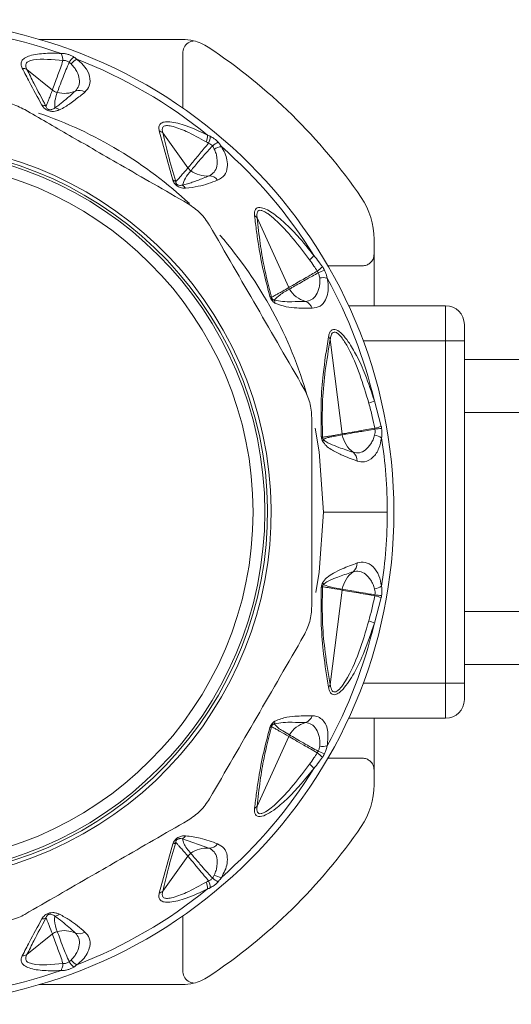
# Model space of a CAD drawing. Header units: millimetres. Extents: x -447 to 1924, y -61 to 422.
# Tile 42 of 65: x 319 to 340, y 379 to 421. Entities that reach past the tile are written whole.
import ezdxf

# ---------------------------------------------------------------- set-up
doc = ezdxf.new("R2010")
doc.units = ezdxf.units.MM

# ---------------------------------------------------------------- blocks, each defined once
blk = doc.blocks.new('Drawing View1')
at = {"color": 7, "linetype": 'Continuous', "lineweight": 18}
for p, q in [((530.208, 11.422), (524.111, 11.422)), ((530.221, 10.587), (530.221, 10.588)), ((530.221, 8.499), (530.221, 10.587)), ((524.67, 9.263), (523.587, 10.142)), ((529.801, 5.425), (529.221, 7.521)), ((530.445, 5.946), (529.374, 7.434)), ((534.737, 0.835), (533.394, 3.81)), ((538.378, 2.899), (538.378, 2.269)), ((538.378, 2.256), (538.378, 0.065)), ((537.543, 1.765), (536.408, 1.765)), ((537.288, 0.065), (541.421, 0.065)), ((541.421, 0.065), (541.421, -1.435)), ((542.221, -0.735), (542.221, -1.435)), ((537.014, -5.406), (536.508, -1.372)), ((537.911, -1.435), (541.421, -1.435)), ((542.221, -1.435), (541.421, -1.435)), ((541.421, -1.435), (541.421, -16.035)), ((542.221, -1.435), (542.221, -16.035)), ((694.221, -2.235), (542.221, -2.235)), ((538.387, -3.997), (538.68, -5.084)), ((542.221, -4.485), (694.221, -4.485)), ((536.221, -8.735), (538.936, -8.735)), ((536.508, -16.098), (537.014, -12.064)), ((538.68, -12.386), (538.387, -13.473)), ((542.221, -12.985), (694.221, -12.985)), ((542.221, -15.235), (694.221, -15.235)), ((537.911, -16.035), (541.421, -16.035)), ((541.421, -16.035), (541.421, -17.535)), ((542.221, -16.035), (541.421, -16.035)), ((542.221, -16.035), (542.221, -16.735)), ((537.288, -17.535), (541.421, -17.535)), ((538.378, -17.535), (538.378, -19.726)), ((534.737, -18.305), (533.394, -21.28)), ((537.543, -19.235), (536.408, -19.235)), ((538.378, -20.369), (538.378, -19.739)), ((531.341, -23.071), (530.208, -22.679)), ((529.801, -22.895), (529.221, -24.991)), ((530.445, -23.416), (529.374, -24.904)), ((530.221, -25.969), (530.221, -28.057)), ((524.67, -26.733), (523.587, -27.612)), ((530.221, -28.057), (530.221, -28.058)), ((530.208, -28.892), (524.111, -28.892))]:
    blk.add_line(p, q, dxfattribs=at)
at = {"color": 7, "linetype": 'Continuous', "lineweight": 18, "flags": 128}
for points in [[(536.221, -8.735), (536.038, -6.173), (535.861, -5.153)], [(535.889, -12.175), (536.038, -11.297), (536.221, -8.735)]]:
    blk.add_lwpolyline(points, dxfattribs=at)
at = {"color": 7, "linetype": 'Continuous', "lineweight": 18}
for radius in [15.5, 15]:
    blk.add_circle((518.221, -8.735), radius, dxfattribs=at)
for centre, radius, start, end in [((518.221, -8.735), 21, 270, 180), ((518.221, -8.735), 20.715, 70.7909, 88.7924), ((530.208, 9.419), 2.003, 76.3399, 89.9905), ((530.209, 9.426), 1.996, 66.6784, 76.3363), ((530.207, 9.42), 2.002, 56.5672, 66.684), ((518.221, -8.735), 23.757, 34.3869, 56.5672), ((526.171, 9.961), 0.925, 129.5889, 148.2249), ((526.055, 9.896), 0.761, 116.5758, 140.5903), ((518.221, -8.735), 20.715, 50.9198, 68.7924), ((485.67, 10.588), 44.551, 0, 0.3881), ((523.376, 9.751), 0.444, 61.635, 88.6537), ((525.809, 8.802), 0.452, 57.0824, 111.0736), ((525.172, 10.284), 1.162, 255.3904, 294.1143), ((524.207, 8.208), 0.417, 63.1273, 87.8975), ((524.719, 8.079), 0.427, 53.4449, 82.7909), ((518.221, -8.735), 18, 46.9592, 71.0059), ((529.093, 7.118), 0.423, 48.3487, 72.4435), ((530.476, 7.37), 0.805, 337.352, 358.2718), ((530.6, 7.335), 0.796, 335.0575, 357.1112), ((518.221, -8.735), 15.768, 285, 105), ((518.221, -8.735), 15.612, 285, 105), ((532.224, 6.037), 1.116, 116.1355, 131.2401), ((531.955, 6.093), 0.761, 96.5757, 120.5903), ((518.221, -8.735), 20.715, 31.8676, 48.7924), ((531.258, 6.765), 1.168, 233.8038, 274.0521), ((531.349, 5.149), 0.452, 37.0824, 91.0736), ((529.693, 5.069), 0.372, 51.6841, 73.0823), ((529.992, 4.856), 0.413, 31.8044, 58.5199), ((535.221, 2.899), 3.157, 360, 34.3869), ((533.108, 3.56), 0.379, 41.0953, 61.7317), ((518.221, -8.735), 18, 15.8753, 40.9986), ((534.711, 3.129), 1.441, 309.5516, 319.9201), ((535.049, 2.809), 1.559, 305.5589, 316.1412), ((537.098, -0.733), 2.461, 109.8898, 116.5421), ((536.198, 0.502), 0.761, 76.5756, 100.5902), ((518.221, -8.735), 20.715, 13.2231, 28.7924), ((533.884, 0.22), 0.238, 59.937, 76.7519), ((535.778, 1.379), 1.177, 211.0277, 253.9434), ((533.81, 0.158), 0.344, 3.5806, 24.3894), ((535.306, -0.179), 0.452, 17.0824, 71.0736), ((541.421, -0.735), 0.8, 0, 90), ((536.172, -1.529), 0.371, 24.9775, 45.1315), ((537.475, -2.025), 2.173, 288.1662, 294.8225), ((537.537, -5.341), 0.527, 187.1471, 190.9644), ((538.181, -5.234), 1.179, 190.1165, 233.9079), ((538.273, -6.204), 0.761, 56.5758, 80.5903), ((537.745, -2.237), 2.997, 282.7357, 288.1829), ((539.108, -9.976), 4.825, 94.8986, 98.2754), ((536.066, -5.761), 0.241, 62.5119, 75.0672), ((535.943, -5.601), 0.274, 332.8552, 351.1806), ((518.221, -8.735), 20.715, 0, 8.7924), ((537.202, -6.538), 0.452, 357.0824, 51.0736), ((518.221, -8.735), 20.715, 351.2076, 0), ((537.202, -10.932), 0.452, 308.9264, 2.9176), ((538.181, -12.237), 1.179, 126.0921, 169.8835), ((535.943, -11.87), 0.274, 8.8197, 27.1446), ((536.066, -11.709), 0.241, 284.9328, 297.4882), ((537.537, -12.13), 0.527, 169.0389, 172.8561), ((538.273, -11.266), 0.761, 279.4098, 303.4244), ((537.745, -15.234), 2.997, 71.8172, 77.2643), ((539.108, -7.494), 4.825, 261.7246, 265.1014), ((537.475, -15.446), 2.173, 65.1775, 71.8338), ((518.221, -8.735), 20.715, 331.2076, 346.7769), ((536.172, -15.941), 0.371, 314.8685, 335.0225), ((541.421, -16.735), 0.8, 270, 0), ((535.306, -17.292), 0.452, 288.9264, 342.9176), ((533.884, -17.69), 0.238, 283.2482, 300.0631), ((533.81, -17.628), 0.344, 335.6121, 356.4181), ((535.778, -18.85), 1.177, 106.0566, 148.9724), ((535.217, -18.522), 0.527, 148.0752, 155.7129), ((536.198, -17.972), 0.761, 259.4097, 283.4244), ((535.049, -20.279), 1.559, 43.8593, 54.4406), ((537.098, -16.738), 2.461, 243.4578, 250.1102), ((518.221, -8.735), 20.715, 311.2076, 328.1324), ((534.711, -20.599), 1.441, 40.0799, 50.4484), ((535.221, -20.369), 3.157, 325.6131, 0), ((533.108, -21.03), 0.379, 298.2682, 318.9047), ((518.221, -8.735), 23.757, 303.4328, 325.6131), ((529.992, -22.327), 0.413, 301.4786, 328.1961), ((529.693, -22.539), 0.372, 286.9177, 308.3159), ((531.258, -24.235), 1.168, 85.9479, 126.1962), ((531.349, -22.619), 0.452, 268.9264, 322.9176), ((532.224, -23.507), 1.116, 228.7599, 243.8644), ((531.955, -23.564), 0.761, 239.4098, 263.4244), ((530.476, -24.84), 0.805, 1.7282, 22.648), ((530.6, -24.805), 0.796, 2.889, 24.9426), ((518.221, -8.735), 20.715, 291.2076, 309.0802), ((529.093, -24.588), 0.423, 287.5565, 311.6513), ((524.719, -25.549), 0.427, 277.2081, 306.5557), ((524.207, -25.678), 0.417, 272.1025, 296.8728), ((525.172, -27.754), 1.162, 65.8857, 104.6096), ((525.809, -26.272), 0.452, 248.9264, 302.9176), ((523.376, -27.222), 0.444, 271.3463, 298.365), ((526.171, -27.431), 0.925, 211.775, 230.411), ((526.055, -27.367), 0.761, 219.4098, 243.4244), ((485.67, -28.058), 44.551, 359.6119, 0), ((518.221, -8.735), 20.715, 271.2076, 289.209), ((530.208, -26.889), 2.003, 270.0095, 283.6601), ((530.209, -26.896), 1.996, 283.6637, 293.3216), ((530.207, -26.89), 2.002, 293.316, 303.4328)]:
    blk.add_arc(centre, radius, start, end, dxfattribs=at)
for points, knots in [([(530.22, 10.889), (530.242, 10.977), (530.285, 11.152), (530.468, 11.303), (530.605, 11.349), (530.663, 11.36), (530.677, 11.363), (530.68, 11.364), (530.681, 11.365), (530.681, 11.365), (530.681, 11.365), (530.681, 11.365), (530.681, 11.365), (530.681, 11.365)], [0, 0, 0, 0, 0.374407, 0.748448, 0.936997, 0.984248, 0.996054, 0.997707, 0.999002, 0.999255, 0.999502, 0.999746, 1, 1, 1, 1]), ([(523.386, 10.195), (523.364, 10.249), (523.321, 10.357), (523.353, 10.508), (523.482, 10.638), (523.805, 10.775), (524.347, 10.843), (524.816, 10.832), (525.037, 10.827)], [0, 0, 0, 0, 0.103652, 0.20385, 0.314185, 0.440661, 0.737374, 1, 1, 1, 1]), ([(523.587, 10.142), (523.563, 10.19), (523.517, 10.283), (523.539, 10.408), (523.656, 10.501), (524.13, 10.62), (524.671, 10.564), (525.12, 10.518)], [0, 0, 0, 0, 0.097572, 0.186101, 0.286324, 0.407959, 1, 1, 1, 1]), ([(524.67, 9.263), (524.701, 9.348), (524.758, 9.503), (524.915, 9.935), (525.046, 10.306), (525.12, 10.518)], [0, 0, 0, 0, 0.342164, 0.623264, 1, 1, 1, 1]), ([(525.037, 10.827), (525.06, 10.779), (525.102, 10.693), (525.115, 10.572), (525.12, 10.518)], [0, 0, 0, 0, 0.559299, 1, 1, 1, 1]), ([(525.037, 10.827), (525.085, 10.826), (525.18, 10.825), (525.328, 10.79), (525.466, 10.739), (525.542, 10.696), (525.582, 10.674)], [0, 0, 0, 0, 0.273675, 0.544486, 0.766897, 1, 1, 1, 1]), ([(525.12, 10.518), (525.142, 10.521), (525.186, 10.526), (525.258, 10.513), (525.326, 10.488), (525.365, 10.462), (525.385, 10.448)], [0, 0, 0, 0, 0.255573, 0.503234, 0.749597, 1, 1, 1, 1]), ([(525.582, 10.674), (525.608, 10.657), (525.655, 10.626), (525.697, 10.592), (525.715, 10.577)], [0, 0, 0, 0, 0.55931, 1, 1, 1, 1]), ([(525.715, 10.577), (525.834, 10.472), (526.101, 10.238), (526.285, 9.83), (526.289, 9.447), (526.128, 9.264), (526.055, 9.181)], [0, 0, 0, 0, 0.209172, 0.469256, 0.760695, 1, 1, 1, 1]), ([(524.222, 8.625), (524.041, 8.954), (523.749, 9.485), (523.486, 9.999), (523.386, 10.195)], [0, 0, 0, 0, 0.620107, 1, 1, 1, 1]), ([(524.395, 8.58), (524.22, 8.907), (523.937, 9.435), (523.683, 9.947), (523.587, 10.142)], [0, 0, 0, 0, 0.619883, 1, 1, 1, 1]), ([(524.879, 9.159), (524.907, 9.241), (524.963, 9.398), (525.126, 9.842), (525.291, 10.23), (525.385, 10.448)], [0, 0, 0, 0, 0.321949, 0.6179, 1, 1, 1, 1]), ([(525.385, 10.448), (525.401, 10.436), (525.43, 10.414), (525.456, 10.39), (525.467, 10.38)], [0, 0, 0, 0, 0.555851, 1, 1, 1, 1]), ([(525.467, 10.38), (525.515, 10.327), (525.613, 10.22), (525.747, 9.996), (525.838, 9.724), (525.822, 9.432), (525.705, 9.293), (525.647, 9.223)], [0, 0, 0, 0, 0.117159, 0.239896, 0.491308, 0.745636, 1, 1, 1, 1]), ([(524.395, 8.58), (524.417, 8.627), (524.461, 8.721), (524.523, 8.878), (524.593, 9.058), (524.643, 9.191), (524.67, 9.263)], [0, 0, 0, 0, 0.21465, 0.427263, 0.688154, 1, 1, 1, 1]), ([(524.879, 9.159), (524.837, 9.173), (524.761, 9.196), (524.698, 9.242), (524.67, 9.263)], [0, 0, 0, 0, 0.559728, 1, 1, 1, 1]), ([(524.772, 8.503), (524.769, 8.601), (524.762, 8.815), (524.838, 9.038), (524.879, 9.159)], [0, 0, 0, 0, 0.455709, 1, 1, 1, 1]), ([(525.647, 9.223), (525.526, 9.115), (525.346, 8.954), (525.112, 8.757), (524.944, 8.622), (524.83, 8.543), (524.772, 8.503)], [0, 0, 0, 0, 0.425602, 0.634107, 0.812726, 1, 1, 1, 1]), ([(526.055, 9.181), (525.917, 9.067), (525.712, 8.896), (525.426, 8.688), (525.212, 8.543), (525.055, 8.463), (524.973, 8.422)], [0, 0, 0, 0, 0.420929, 0.628617, 0.808166, 1, 1, 1, 1]), ([(523.49, 8.43), (523.8, 8.251), (524.429, 7.888), (525.395, 7.331), (526.446, 6.724), (527.641, 6.033), (529.009, 5.244), (529.96, 4.695), (530.452, 4.411)], [0, 0, 0, 0, 0.135419, 0.274991, 0.415244, 0.585607, 0.785782, 1, 1, 1, 1]), ([(524.973, 8.422), (524.931, 8.405), (524.855, 8.374), (524.724, 8.35), (524.594, 8.353), (524.465, 8.389), (524.359, 8.453), (524.278, 8.534), (524.242, 8.593), (524.222, 8.625)], [0, 0, 0, 0, 0.1952, 0.351587, 0.494569, 0.605688, 0.718068, 0.846595, 1, 1, 1, 1]), ([(524.772, 8.503), (524.732, 8.475), (524.682, 8.44), (524.588, 8.421), (524.54, 8.422), (524.504, 8.433), (524.483, 8.442), (524.465, 8.454), (524.438, 8.48), (524.412, 8.523), (524.401, 8.559), (524.395, 8.58)], [0, 0, 0, 0, 0.388853, 0.491139, 0.578102, 0.60706, 0.635628, 0.665912, 0.700316, 0.824763, 1, 1, 1, 1]), ([(529.221, 7.521), (529.211, 7.583), (529.192, 7.703), (529.263, 7.84), (529.429, 7.915), (529.794, 7.917), (530.439, 7.74), (530.978, 7.487), (531.28, 7.345)], [0, 0, 0, 0, 0.0941997, 0.1824988, 0.2787751, 0.3896574, 0.6579794, 1, 1, 1, 1]), ([(529.374, 7.434), (529.361, 7.491), (529.341, 7.573), (529.362, 7.657), (529.396, 7.703), (529.452, 7.735), (529.562, 7.755), (529.863, 7.712), (530.446, 7.481), (530.937, 7.213), (531.218, 7.06)], [0, 0, 0, 0, 0.088148, 0.127362, 0.165638, 0.20809, 0.253003, 0.357761, 0.633199, 1, 1, 1, 1]), ([(529.924, 5.361), (529.812, 5.744), (529.603, 6.457), (529.447, 7.126), (529.374, 7.434)], [0, 0, 0, 0, 0.53826, 1, 1, 1, 1]), ([(531.28, 7.345), (531.301, 7.336), (531.34, 7.32), (531.378, 7.302), (531.395, 7.295)], [0, 0, 0, 0, 0.5583762, 1, 1, 1, 1]), ([(531.395, 7.295), (531.453, 7.263), (531.543, 7.214), (531.657, 7.119), (531.707, 7.065), (531.732, 7.038)], [0, 0, 0, 0, 0.482193, 0.740263, 1, 1, 1, 1]), ([(530.445, 5.946), (530.493, 6.003), (530.579, 6.105), (530.773, 6.337), (531.007, 6.617), (531.2, 6.852), (531.321, 6.999)], [0, 0, 0, 0, 0.28629, 0.510661, 0.69222, 1, 1, 1, 1]), ([(530.569, 5.823), (530.617, 5.882), (530.703, 5.986), (530.904, 6.222), (531.145, 6.505), (531.356, 6.733), (531.488, 6.876)], [0, 0, 0, 0, 0.287161, 0.511571, 0.692984, 1, 1, 1, 1]), ([(531.218, 7.06), (531.237, 7.049), (531.272, 7.029), (531.306, 7.008), (531.321, 6.999)], [0, 0, 0, 0, 0.557314, 1, 1, 1, 1]), ([(531.321, 6.999), (531.356, 6.984), (531.42, 6.955), (531.467, 6.901), (531.488, 6.876)], [0, 0, 0, 0, 0.5416872, 1, 1, 1, 1]), ([(531.568, 6.749), (531.595, 6.683), (531.65, 6.549), (531.7, 6.293), (531.692, 6.006), (531.577, 5.737), (531.42, 5.646), (531.341, 5.601)], [0, 0, 0, 0, 0.117118, 0.239833, 0.491188, 0.745502, 1, 1, 1, 1]), ([(531.488, 6.876), (531.506, 6.852), (531.536, 6.81), (531.558, 6.767), (531.568, 6.749)], [0, 0, 0, 0, 0.574767, 1, 1, 1, 1]), ([(531.868, 6.849), (531.921, 6.759), (532.037, 6.564), (532.122, 6.26), (532.136, 5.927), (532.026, 5.601), (531.818, 5.483), (531.71, 5.421)], [0, 0, 0, 0, 0.136663, 0.294577, 0.479617, 0.72985, 1, 1, 1, 1]), ([(531.732, 7.038), (531.762, 7.002), (531.814, 6.94), (531.852, 6.876), (531.868, 6.849)], [0, 0, 0, 0, 0.579744, 1, 1, 1, 1]), ([(529.924, 5.361), (529.962, 5.4), (530.04, 5.479), (530.159, 5.615), (530.295, 5.77), (530.392, 5.884), (530.445, 5.946)], [0, 0, 0, 0, 0.213459, 0.429379, 0.690191, 1, 1, 1, 1]), ([(530.569, 5.823), (530.543, 5.843), (530.496, 5.879), (530.461, 5.926), (530.445, 5.946)], [0, 0, 0, 0, 0.559847, 1, 1, 1, 1]), ([(530.208, 5.209), (530.244, 5.31), (530.324, 5.529), (530.483, 5.72), (530.569, 5.823)], [0, 0, 0, 0, 0.460533, 1, 1, 1, 1]), ([(531.341, 5.601), (531.18, 5.536), (530.943, 5.441), (530.638, 5.331), (530.424, 5.259), (530.281, 5.226), (530.208, 5.209)], [0, 0, 0, 0, 0.4296326, 0.6364131, 0.8132291, 1, 1, 1, 1]), ([(530.343, 5.074), (530.305, 5.075), (530.237, 5.077), (530.133, 5.099), (530.044, 5.134), (529.962, 5.185), (529.889, 5.254), (529.832, 5.34), (529.812, 5.396), (529.801, 5.425)], [0, 0, 0, 0, 0.202674, 0.363901, 0.493169, 0.594446, 0.716905, 0.852714, 1, 1, 1, 1]), ([(530.208, 5.209), (530.182, 5.204), (530.138, 5.195), (530.072, 5.197), (530.02, 5.211), (529.984, 5.232), (529.966, 5.249), (529.951, 5.267), (529.938, 5.29), (529.927, 5.324), (529.925, 5.346), (529.924, 5.361)], [0, 0, 0, 0, 0.274116, 0.463193, 0.592982, 0.653123, 0.685145, 0.720858, 0.783468, 0.856593, 1, 1, 1, 1]), ([(531.71, 5.421), (531.446, 5.321), (531.028, 5.161), (530.528, 5.098), (530.343, 5.074)], [0, 0, 0, 0, 0.629625, 1, 1, 1, 1]), ([(533.287, 3.894), (533.284, 3.948), (533.278, 4.051), (533.312, 4.171), (533.389, 4.246), (533.608, 4.276), (534.049, 4.042), (534.586, 3.595), (535.192, 2.983), (535.585, 2.489), (535.814, 2.202)], [0, 0, 0, 0, 0.054232, 0.103303, 0.150337, 0.200897, 0.369635, 0.542742, 0.734318, 1, 1, 1, 1]), ([(533.939, 0.451), (533.844, 0.806), (533.645, 1.554), (533.479, 2.466), (533.36, 3.254), (533.312, 3.677), (533.287, 3.894)], [0, 0, 0, 0, 0.283427, 0.598157, 0.79281, 1, 1, 1, 1]), ([(533.394, 3.81), (533.387, 3.861), (533.376, 3.955), (533.396, 4.068), (533.456, 4.134), (533.559, 4.138), (533.694, 4.088), (533.902, 3.961), (534.613, 3.367), (535.166, 2.633), (535.629, 2.018)], [0, 0, 0, 0, 0.051613, 0.09536, 0.137319, 0.180165, 0.228028, 0.285272, 0.402314, 1, 1, 1, 1]), ([(534.003, 0.425), (533.89, 0.873), (533.688, 1.674), (533.506, 2.79), (533.433, 3.449), (533.394, 3.81)], [0, 0, 0, 0, 0.364986, 0.653176, 1, 1, 1, 1]), ([(531.367, 3.496), (532.036, 2.336), (533.376, 0.016), (534.716, -2.305), (535.386, -3.466)], [0, 0, 0, 0, 0.499632, 1, 1, 1, 1]), ([(535.814, 2.202), (535.882, 2.116), (536.005, 1.961), (536.121, 1.8), (536.172, 1.729)], [0, 0, 0, 0, 0.555292, 1, 1, 1, 1]), ([(538.378, 2.269), (538.369, 2.196), (538.352, 2.05), (538.219, 1.886), (538.056, 1.786), (537.941, 1.771), (537.884, 1.764)], [0, 0, 0, 0, 0.2793328, 0.5588645, 0.7793628, 1, 1, 1, 1]), ([(535.629, 2.018), (535.69, 1.931), (535.801, 1.774), (535.908, 1.613), (535.955, 1.541)], [0, 0, 0, 0, 0.554562, 1, 1, 1, 1]), ([(536.172, 1.729), (536.19, 1.702), (536.223, 1.655), (536.249, 1.604), (536.261, 1.581)], [0, 0, 0, 0, 0.560194, 1, 1, 1, 1]), ([(537.884, 1.764), (537.821, 1.764), (537.708, 1.765), (537.594, 1.765), (537.543, 1.765)], [0, 0, 0, 0, 0.5485612, 1, 1, 1, 1]), ([(534.737, 0.835), (534.805, 0.874), (534.927, 0.944), (535.203, 1.104), (535.527, 1.291), (535.791, 1.445), (535.955, 1.541)], [0, 0, 0, 0, 0.294538, 0.521008, 0.701872, 1, 1, 1, 1]), ([(534.77, 0.773), (534.839, 0.813), (534.96, 0.884), (535.238, 1.043), (535.563, 1.229), (535.831, 1.377), (535.999, 1.469)], [0, 0, 0, 0, 0.294643, 0.521096, 0.701932, 1, 1, 1, 1]), ([(535.955, 1.541), (535.964, 1.528), (535.981, 1.505), (535.993, 1.48), (535.999, 1.469)], [0, 0, 0, 0, 0.560007, 1, 1, 1, 1]), ([(535.999, 1.469), (536.015, 1.427), (536.045, 1.354), (536.054, 1.281), (536.059, 1.25)], [0, 0, 0, 0, 0.5711685, 1, 1, 1, 1]), ([(536.261, 1.581), (536.291, 1.515), (536.343, 1.4), (536.366, 1.289), (536.375, 1.242)], [0, 0, 0, 0, 0.578726, 1, 1, 1, 1]), ([(536.059, 1.25), (536.062, 1.179), (536.068, 1.034), (536.027, 0.776), (535.922, 0.509), (535.722, 0.296), (535.542, 0.264), (535.453, 0.249)], [0, 0, 0, 0, 0.117122, 0.23984, 0.491204, 0.745529, 1, 1, 1, 1]), ([(536.375, 1.242), (536.394, 1.138), (536.436, 0.913), (536.411, 0.595), (536.307, 0.274), (536.09, 0.012), (535.856, -0.026), (535.738, -0.046)], [0, 0, 0, 0, 0.137707, 0.297654, 0.485766, 0.740451, 1, 1, 1, 1]), ([(534.153, 0.18), (534.127, 0.197), (534.081, 0.228), (534.025, 0.287), (533.987, 0.34), (533.958, 0.393), (533.946, 0.431), (533.939, 0.451)], [0, 0, 0, 0, 0.303841, 0.543349, 0.671179, 0.821746, 1, 1, 1, 1]), ([(534.003, 0.425), (534.053, 0.451), (534.15, 0.501), (534.308, 0.591), (534.504, 0.701), (534.652, 0.786), (534.737, 0.835)], [0, 0, 0, 0, 0.199401, 0.389589, 0.65075, 1, 1, 1, 1]), ([(534.123, 0.3), (534.109, 0.306), (534.085, 0.315), (534.053, 0.337), (534.033, 0.357), (534.021, 0.374), (534.013, 0.391), (534.006, 0.408), (534.004, 0.419), (534.003, 0.425)], [0, 0, 0, 0, 0.336697, 0.565233, 0.658713, 0.752306, 0.821694, 0.902667, 1, 1, 1, 1]), ([(534.123, 0.3), (534.199, 0.377), (534.388, 0.566), (534.627, 0.696), (534.77, 0.773)], [0, 0, 0, 0, 0.4048735, 1, 1, 1, 1]), ([(534.77, 0.773), (534.763, 0.784), (534.751, 0.804), (534.741, 0.826), (534.737, 0.835)], [0, 0, 0, 0, 0.559976, 1, 1, 1, 1]), ([(535.453, 0.249), (535.258, 0.244), (534.931, 0.236), (534.496, 0.231), (534.243, 0.278), (534.123, 0.3)], [0, 0, 0, 0, 0.437384, 0.734604, 1, 1, 1, 1]), ([(535.738, -0.046), (535.522, -0.042), (535.158, -0.036), (534.641, -0.007), (534.313, 0.119), (534.153, 0.18)], [0, 0, 0, 0, 0.427707, 0.722359, 1, 1, 1, 1]), ([(536.434, -1.266), (536.447, -1.208), (536.471, -1.099), (536.542, -0.985), (536.64, -0.931), (536.802, -0.957), (537.031, -1.142), (537.33, -1.525), (537.666, -2.108), (538.049, -2.954), (538.264, -3.618), (538.387, -3.997)], [0, 0, 0, 0, 0.053488, 0.101165, 0.145724, 0.192526, 0.283011, 0.383772, 0.541991, 0.738283, 1, 1, 1, 1]), ([(536.508, -1.372), (536.517, -1.316), (536.535, -1.213), (536.589, -1.101), (536.669, -1.05), (536.774, -1.075), (536.894, -1.171), (537.07, -1.383), (537.606, -2.283), (537.904, -3.268), (538.152, -4.089)], [0, 0, 0, 0, 0.051327, 0.09442, 0.134349, 0.174419, 0.220939, 0.27713, 0.398157, 1, 1, 1, 1]), ([(536.128, -5.528), (536.118, -5.033), (536.097, -4.091), (536.211, -2.658), (536.351, -1.786), (536.434, -1.266)], [0, 0, 0, 0, 0.308412, 0.587789, 1, 1, 1, 1]), ([(536.178, -5.547), (536.17, -5.008), (536.155, -3.991), (536.295, -2.613), (536.434, -1.806), (536.508, -1.372)], [0, 0, 0, 0, 0.342559, 0.646235, 1, 1, 1, 1]), ([(538.152, -4.089), (538.203, -4.282), (538.295, -4.636), (538.371, -4.995), (538.406, -5.16)], [0, 0, 0, 0, 0.5430458, 1, 1, 1, 1]), ([(535.721, -4.716), (535.721, -6.055), (535.721, -8.735), (535.721, -11.414), (535.721, -12.754)], [0, 0, 0, 0, 0.499933, 1, 1, 1, 1]), ([(536.178, -5.547), (536.238, -5.538), (536.349, -5.521), (536.528, -5.49), (536.747, -5.453), (536.915, -5.423), (537.014, -5.406)], [0, 0, 0, 0, 0.215335, 0.398234, 0.642077, 1, 1, 1, 1]), ([(536.214, -5.643), (536.264, -5.616), (536.365, -5.564), (536.543, -5.533), (536.76, -5.488), (536.923, -5.458), (537.02, -5.441)], [0, 0, 0, 0, 0.201655, 0.404918, 0.64705, 1, 1, 1, 1]), ([(537.014, -5.406), (537.112, -5.389), (537.287, -5.358), (537.775, -5.272), (538.179, -5.2), (538.406, -5.16)], [0, 0, 0, 0, 0.351286, 0.635427, 1, 1, 1, 1]), ([(537.02, -5.441), (537.121, -5.423), (537.302, -5.391), (537.795, -5.304), (538.194, -5.237), (538.414, -5.201)], [0, 0, 0, 0, 0.361519, 0.649049, 1, 1, 1, 1]), ([(538.398, -5.453), (538.376, -5.521), (538.333, -5.659), (538.206, -5.887), (538.016, -6.102), (537.755, -6.234), (537.576, -6.202), (537.486, -6.187)], [0, 0, 0, 0, 0.117161, 0.239899, 0.491313, 0.74564, 1, 1, 1, 1]), ([(538.414, -5.201), (538.417, -5.249), (538.423, -5.337), (538.406, -5.417), (538.398, -5.453)], [0, 0, 0, 0, 0.543645, 1, 1, 1, 1]), ([(538.406, -5.16), (538.408, -5.167), (538.411, -5.181), (538.413, -5.195), (538.414, -5.201)], [0, 0, 0, 0, 0.560002, 1, 1, 1, 1]), ([(538.68, -5.084), (538.684, -5.099), (538.69, -5.127), (538.694, -5.156), (538.696, -5.168)], [0, 0, 0, 0, 0.560051, 1, 1, 1, 1]), ([(538.696, -5.168), (538.704, -5.246), (538.719, -5.387), (538.701, -5.512), (538.693, -5.569)], [0, 0, 0, 0, 0.5520112, 1, 1, 1, 1]), ([(536.187, -5.726), (536.171, -5.694), (536.15, -5.65), (536.133, -5.579), (536.13, -5.546), (536.128, -5.528)], [0, 0, 0, 0, 0.527893, 0.749645, 1, 1, 1, 1]), ([(536.214, -5.643), (536.208, -5.636), (536.198, -5.623), (536.187, -5.601), (536.181, -5.581), (536.178, -5.564), (536.178, -5.553), (536.178, -5.547)], [0, 0, 0, 0, 0.312066, 0.577689, 0.709478, 0.846396, 1, 1, 1, 1]), ([(537.654, -6.561), (537.428, -6.478), (537.059, -6.343), (536.618, -6.115), (536.347, -5.939), (536.234, -5.789), (536.187, -5.726)], [0, 0, 0, 0, 0.456555, 0.748856, 0.894627, 1, 1, 1, 1]), ([(537.486, -6.187), (537.28, -6.12), (536.945, -6.011), (536.562, -5.854), (536.344, -5.757), (536.25, -5.675), (536.214, -5.643)], [0, 0, 0, 0, 0.4707383, 0.7668788, 0.9086034, 1, 1, 1, 1]), ([(538.693, -5.569), (538.661, -5.725), (538.591, -6.075), (538.328, -6.438), (537.999, -6.631), (537.761, -6.583), (537.654, -6.561)], [0, 0, 0, 0, 0.2100777, 0.4720648, 0.7629125, 1, 1, 1, 1]), ([(536.187, -11.744), (536.214, -11.703), (536.275, -11.614), (536.43, -11.478), (536.678, -11.318), (537.105, -11.113), (537.441, -10.988), (537.654, -10.909)], [0, 0, 0, 0, 0.063949, 0.139633, 0.317237, 0.568463, 1, 1, 1, 1]), ([(537.654, -10.909), (537.771, -10.887), (538.011, -10.841), (538.336, -11.043), (538.591, -11.396), (538.661, -11.744), (538.693, -11.901)], [0, 0, 0, 0, 0.259149, 0.531128, 0.788083, 1, 1, 1, 1]), ([(536.214, -11.828), (536.263, -11.787), (536.384, -11.688), (536.614, -11.595), (536.985, -11.446), (537.291, -11.347), (537.486, -11.283)], [0, 0, 0, 0, 0.12348, 0.298954, 0.554672, 1, 1, 1, 1]), ([(537.486, -11.283), (537.576, -11.268), (537.755, -11.236), (538.016, -11.368), (538.206, -11.583), (538.333, -11.811), (538.376, -11.949), (538.398, -12.017)], [0, 0, 0, 0, 0.25439, 0.508653, 0.760076, 0.882848, 1, 1, 1, 1]), ([(536.128, -11.942), (536.13, -11.926), (536.133, -11.892), (536.149, -11.82), (536.172, -11.775), (536.187, -11.744)], [0, 0, 0, 0, 0.222827, 0.488483, 1, 1, 1, 1]), ([(536.434, -16.204), (536.359, -15.743), (536.227, -14.918), (536.099, -13.506), (536.118, -12.492), (536.128, -11.942)], [0, 0, 0, 0, 0.366467, 0.656613, 1, 1, 1, 1]), ([(536.508, -16.098), (536.431, -15.646), (536.292, -14.838), (536.155, -13.456), (536.17, -12.461), (536.178, -11.923)], [0, 0, 0, 0, 0.368099, 0.658336, 1, 1, 1, 1]), ([(536.178, -11.923), (536.178, -11.918), (536.178, -11.908), (536.181, -11.89), (536.187, -11.869), (536.199, -11.847), (536.208, -11.834), (536.214, -11.828)], [0, 0, 0, 0, 0.1325738, 0.2714669, 0.4378353, 0.6868287, 1, 1, 1, 1]), ([(537.014, -12.064), (536.874, -12.04), (536.677, -12.005), (536.43, -11.963), (536.291, -11.939), (536.21, -11.928), (536.178, -11.923)], [0, 0, 0, 0, 0.5028072, 0.7085926, 0.8855603, 1, 1, 1, 1]), ([(537.02, -12.029), (536.904, -12.007), (536.713, -11.97), (536.437, -11.925), (536.29, -11.861), (536.214, -11.828)], [0, 0, 0, 0, 0.426007, 0.700145, 1, 1, 1, 1]), ([(538.406, -12.311), (538.307, -12.293), (538.061, -12.249), (537.69, -12.183), (537.279, -12.111), (537.111, -12.081), (537.014, -12.064)], [0, 0, 0, 0, 0.155639, 0.387571, 0.650535, 1, 1, 1, 1]), ([(538.414, -12.269), (538.314, -12.253), (538.067, -12.213), (537.696, -12.148), (537.285, -12.077), (537.116, -12.047), (537.02, -12.029)], [0, 0, 0, 0, 0.155657, 0.38755, 0.650476, 1, 1, 1, 1]), ([(538.398, -12.017), (538.406, -12.058), (538.423, -12.138), (538.417, -12.226), (538.414, -12.269)], [0, 0, 0, 0, 0.510723, 1, 1, 1, 1]), ([(538.693, -11.901), (538.702, -11.974), (538.719, -12.101), (538.703, -12.242), (538.696, -12.302)], [0, 0, 0, 0, 0.572072, 1, 1, 1, 1]), ([(538.406, -12.311), (538.364, -12.506), (538.288, -12.865), (538.195, -13.219), (538.152, -13.381)], [0, 0, 0, 0, 0.542941, 1, 1, 1, 1]), ([(538.414, -12.269), (538.412, -12.277), (538.41, -12.291), (538.407, -12.305), (538.406, -12.311)], [0, 0, 0, 0, 0.55978, 1, 1, 1, 1]), ([(538.696, -12.302), (538.693, -12.318), (538.689, -12.346), (538.683, -12.374), (538.68, -12.386)], [0, 0, 0, 0, 0.559761, 1, 1, 1, 1]), ([(538.152, -13.381), (537.883, -14.285), (537.572, -15.329), (536.985, -16.201), (536.838, -16.348), (536.741, -16.407), (536.655, -16.415), (536.585, -16.362), (536.534, -16.253), (536.517, -16.152), (536.508, -16.098)], [0, 0, 0, 0, 0.656198, 0.757587, 0.799792, 0.836227, 0.871671, 0.907777, 0.950014, 1, 1, 1, 1]), ([(538.387, -13.473), (538.252, -13.887), (538.011, -14.625), (537.56, -15.579), (537.176, -16.175), (536.89, -16.447), (536.742, -16.528), (536.624, -16.533), (536.536, -16.479), (536.47, -16.367), (536.446, -16.26), (536.434, -16.204)], [0, 0, 0, 0, 0.285538, 0.509527, 0.703242, 0.765072, 0.819711, 0.859429, 0.901399, 0.9481, 1, 1, 1, 1]), ([(535.386, -14.004), (534.716, -15.165), (533.376, -17.486), (532.036, -19.806), (531.367, -20.966)], [0, 0, 0, 0, 0.500234, 1, 1, 1, 1]), ([(535.738, -17.424), (535.528, -17.428), (535.173, -17.434), (534.657, -17.461), (534.322, -17.587), (534.153, -17.65)], [0, 0, 0, 0, 0.415711, 0.705132, 1, 1, 1, 1]), ([(536.375, -18.712), (536.4, -18.474), (536.452, -17.98), (536.212, -17.599), (535.956, -17.444), (535.803, -17.43), (535.738, -17.424)], [0, 0, 0, 0, 0.323235, 0.671392, 0.858958, 1, 1, 1, 1]), ([(533.939, -17.921), (533.844, -18.276), (533.645, -19.025), (533.479, -19.938), (533.36, -20.726), (533.312, -21.147), (533.287, -21.364)], [0, 0, 0, 0, 0.2837068, 0.5987607, 0.793171, 1, 1, 1, 1]), ([(534.003, -17.896), (533.89, -18.344), (533.688, -19.145), (533.506, -20.261), (533.433, -20.92), (533.394, -21.28)], [0, 0, 0, 0, 0.365567, 0.653732, 1, 1, 1, 1]), ([(534.153, -17.65), (534.126, -17.668), (534.078, -17.701), (534.021, -17.761), (533.984, -17.815), (533.957, -17.865), (533.945, -17.901), (533.939, -17.921)], [0, 0, 0, 0, 0.317365, 0.562223, 0.68531, 0.828098, 1, 1, 1, 1]), ([(534.123, -17.771), (534.108, -17.776), (534.083, -17.786), (534.051, -17.809), (534.031, -17.83), (534.02, -17.846), (534.012, -17.862), (534.006, -17.879), (534.004, -17.89), (534.003, -17.896)], [0, 0, 0, 0, 0.350592, 0.583117, 0.673422, 0.761724, 0.827666, 0.905665, 1, 1, 1, 1]), ([(534.737, -18.305), (534.617, -18.236), (534.444, -18.137), (534.23, -18.017), (534.106, -17.948), (534.034, -17.911), (534.003, -17.896)], [0, 0, 0, 0, 0.493755, 0.710629, 0.876371, 1, 1, 1, 1]), ([(535.453, -17.719), (535.263, -17.714), (534.944, -17.706), (534.509, -17.701), (534.25, -17.748), (534.123, -17.771)], [0, 0, 0, 0, 0.425144, 0.717363, 1, 1, 1, 1]), ([(534.77, -18.243), (534.676, -18.186), (534.516, -18.087), (534.28, -17.952), (534.176, -17.832), (534.123, -17.771)], [0, 0, 0, 0, 0.40792, 0.697704, 1, 1, 1, 1]), ([(536.059, -18.72), (536.062, -18.649), (536.068, -18.504), (536.027, -18.246), (535.922, -17.979), (535.722, -17.766), (535.542, -17.735), (535.453, -17.719)], [0, 0, 0, 0, 0.117146, 0.239913, 0.491348, 0.745631, 1, 1, 1, 1]), ([(535.955, -19.011), (535.756, -18.895), (535.402, -18.689), (534.976, -18.443), (534.822, -18.354), (534.737, -18.305)], [0, 0, 0, 0, 0.365428, 0.649355, 1, 1, 1, 1]), ([(535.999, -18.939), (535.902, -18.886), (535.672, -18.762), (535.346, -18.575), (534.995, -18.374), (534.852, -18.291), (534.77, -18.243)], [0, 0, 0, 0, 0.171049, 0.404806, 0.657867, 1, 1, 1, 1]), ([(535.999, -18.939), (536.015, -18.898), (536.044, -18.825), (536.054, -18.752), (536.059, -18.72)], [0, 0, 0, 0, 0.552472, 1, 1, 1, 1]), ([(536.261, -19.051), (536.29, -18.987), (536.342, -18.872), (536.365, -18.761), (536.375, -18.712)], [0, 0, 0, 0, 0.5601162, 1, 1, 1, 1]), ([(535.629, -19.488), (535.69, -19.401), (535.801, -19.244), (535.908, -19.083), (535.955, -19.011)], [0, 0, 0, 0, 0.554562, 1, 1, 1, 1]), ([(535.814, -19.672), (535.882, -19.586), (536.005, -19.431), (536.121, -19.27), (536.172, -19.199)], [0, 0, 0, 0, 0.555292, 1, 1, 1, 1]), ([(535.955, -19.011), (535.964, -18.998), (535.981, -18.975), (535.993, -18.95), (535.999, -18.939)], [0, 0, 0, 0, 0.560007, 1, 1, 1, 1]), ([(536.172, -19.199), (536.19, -19.172), (536.223, -19.125), (536.249, -19.074), (536.261, -19.051)], [0, 0, 0, 0, 0.560194, 1, 1, 1, 1]), ([(537.884, -19.234), (537.821, -19.234), (537.708, -19.235), (537.594, -19.235), (537.543, -19.235)], [0, 0, 0, 0, 0.5485612, 1, 1, 1, 1]), ([(538.378, -19.739), (538.369, -19.666), (538.352, -19.52), (538.219, -19.356), (538.056, -19.256), (537.941, -19.241), (537.884, -19.234)], [0, 0, 0, 0, 0.2793328, 0.5588645, 0.7793628, 1, 1, 1, 1]), ([(533.287, -21.364), (533.284, -21.42), (533.278, -21.526), (533.315, -21.647), (533.396, -21.719), (533.564, -21.738), (533.844, -21.626), (534.249, -21.352), (534.948, -20.74), (535.456, -20.113), (535.814, -19.672)], [0, 0, 0, 0, 0.055904, 0.10622, 0.153662, 0.203296, 0.307891, 0.418501, 0.590067, 1, 1, 1, 1]), ([(533.394, -21.28), (533.387, -21.332), (533.375, -21.43), (533.398, -21.543), (533.461, -21.606), (533.566, -21.607), (533.808, -21.512), (534.58, -20.877), (535.172, -20.094), (535.629, -19.488)], [0, 0, 0, 0, 0.053191, 0.098086, 0.139814, 0.182632, 0.23063, 0.405048, 1, 1, 1, 1]), ([(530.452, -21.881), (529.961, -22.164), (529.01, -22.714), (527.638, -23.506), (525.797, -24.568), (524.445, -25.349), (523.49, -25.9)], [0, 0, 0, 0, 0.21393, 0.414834, 0.587057, 1, 1, 1, 1]), ([(530.343, -22.544), (530.289, -22.546), (530.189, -22.549), (530.042, -22.601), (529.939, -22.674), (529.875, -22.743), (529.829, -22.819), (529.811, -22.869), (529.801, -22.895)], [0, 0, 0, 0, 0.288282, 0.527872, 0.63604, 0.745985, 0.866726, 1, 1, 1, 1]), ([(530.208, -22.679), (530.168, -22.671), (530.121, -22.661), (530.05, -22.673), (530.021, -22.682), (529.996, -22.695), (529.975, -22.71), (529.959, -22.726), (529.941, -22.753), (529.927, -22.79), (529.925, -22.816), (529.924, -22.831)], [0, 0, 0, 0, 0.417962, 0.499227, 0.568004, 0.625153, 0.663526, 0.70174, 0.744407, 0.854368, 1, 1, 1, 1]), ([(530.569, -23.293), (530.451, -23.157), (530.285, -22.967), (530.225, -22.743), (530.208, -22.679)], [0, 0, 0, 0, 0.71325, 1, 1, 1, 1]), ([(531.71, -22.891), (531.471, -22.801), (531.052, -22.642), (530.556, -22.574), (530.343, -22.544)], [0, 0, 0, 0, 0.570277, 1, 1, 1, 1]), ([(529.924, -22.831), (529.812, -23.214), (529.603, -23.927), (529.447, -24.596), (529.374, -24.904)], [0, 0, 0, 0, 0.538008, 1, 1, 1, 1]), ([(530.445, -23.416), (530.356, -23.312), (530.229, -23.163), (530.073, -22.987), (529.989, -22.895), (529.942, -22.849), (529.924, -22.831)], [0, 0, 0, 0, 0.520969, 0.746084, 0.897635, 1, 1, 1, 1]), ([(531.568, -24.219), (531.595, -24.153), (531.65, -24.019), (531.7, -23.763), (531.692, -23.476), (531.577, -23.207), (531.42, -23.116), (531.341, -23.071)], [0, 0, 0, 0, 0.117149, 0.239869, 0.491247, 0.745575, 1, 1, 1, 1]), ([(531.868, -24.32), (531.925, -24.222), (532.046, -24.016), (532.128, -23.697), (532.13, -23.358), (532.006, -23.053), (531.806, -22.944), (531.71, -22.891)], [0, 0, 0, 0, 0.146737, 0.311562, 0.506363, 0.761707, 1, 1, 1, 1]), ([(530.569, -23.293), (530.543, -23.313), (530.496, -23.35), (530.461, -23.396), (530.445, -23.416)], [0, 0, 0, 0, 0.559847, 1, 1, 1, 1]), ([(531.321, -24.469), (531.26, -24.394), (531.11, -24.211), (530.915, -23.978), (530.731, -23.758), (530.564, -23.558), (530.488, -23.467), (530.445, -23.416)], [0, 0, 0, 0, 0.154753, 0.378155, 0.536035, 0.740167, 1, 1, 1, 1]), ([(531.488, -24.346), (531.42, -24.274), (531.253, -24.099), (531.052, -23.864), (530.861, -23.642), (530.689, -23.439), (530.612, -23.346), (530.569, -23.293)], [0, 0, 0, 0, 0.154429, 0.377318, 0.534784, 0.73906, 1, 1, 1, 1]), ([(531.321, -24.469), (531.337, -24.463), (531.369, -24.451), (531.414, -24.422), (531.455, -24.387), (531.477, -24.36), (531.488, -24.346)], [0, 0, 0, 0, 0.252688, 0.501352, 0.749494, 1, 1, 1, 1]), ([(531.488, -24.346), (531.505, -24.323), (531.535, -24.282), (531.558, -24.238), (531.568, -24.219)], [0, 0, 0, 0, 0.549544, 1, 1, 1, 1]), ([(531.732, -24.509), (531.761, -24.474), (531.812, -24.412), (531.851, -24.348), (531.868, -24.32)], [0, 0, 0, 0, 0.554606, 1, 1, 1, 1]), ([(529.374, -24.904), (529.361, -24.961), (529.341, -25.043), (529.362, -25.127), (529.396, -25.173), (529.452, -25.205), (529.562, -25.225), (529.863, -25.182), (530.446, -24.951), (530.937, -24.683), (531.218, -24.53)], [0, 0, 0, 0, 0.08814, 0.127354, 0.16563, 0.208084, 0.253003, 0.357789, 0.633246, 1, 1, 1, 1]), ([(531.218, -24.53), (531.237, -24.519), (531.272, -24.499), (531.306, -24.478), (531.321, -24.469)], [0, 0, 0, 0, 0.557314, 1, 1, 1, 1]), ([(531.28, -24.815), (531.301, -24.806), (531.34, -24.79), (531.378, -24.773), (531.395, -24.765)], [0, 0, 0, 0, 0.558376, 1, 1, 1, 1]), ([(531.395, -24.765), (531.453, -24.733), (531.543, -24.684), (531.657, -24.589), (531.707, -24.536), (531.732, -24.509)], [0, 0, 0, 0, 0.483067, 0.740048, 1, 1, 1, 1]), ([(529.221, -24.991), (529.211, -25.054), (529.192, -25.174), (529.263, -25.31), (529.429, -25.385), (529.794, -25.387), (530.439, -25.21), (530.978, -24.957), (531.28, -24.815)], [0, 0, 0, 0, 0.0944189, 0.1824922, 0.2787502, 0.3896868, 0.6580242, 1, 1, 1, 1]), ([(522.887, -26.15), (523.003, -26.114), (523.214, -26.049), (523.404, -25.947), (523.49, -25.9)], [0, 0, 0, 0, 0.54545, 1, 1, 1, 1]), ([(524.973, -25.892), (524.926, -25.874), (524.843, -25.84), (524.699, -25.818), (524.561, -25.829), (524.437, -25.873), (524.345, -25.936), (524.273, -26.012), (524.24, -26.066), (524.222, -26.095)], [0, 0, 0, 0, 0.215253, 0.384528, 0.526066, 0.634008, 0.741365, 0.859377, 1, 1, 1, 1]), ([(524.772, -25.973), (524.733, -25.945), (524.679, -25.909), (524.585, -25.89), (524.539, -25.893), (524.512, -25.9), (524.49, -25.909), (524.464, -25.924), (524.435, -25.953), (524.411, -25.997), (524.401, -26.031), (524.395, -26.05)], [0, 0, 0, 0, 0.388357, 0.520208, 0.561559, 0.599385, 0.626917, 0.655418, 0.720654, 0.8386, 1, 1, 1, 1]), ([(524.879, -26.63), (524.821, -26.469), (524.741, -26.245), (524.765, -26.033), (524.772, -25.973)], [0, 0, 0, 0, 0.713706, 1, 1, 1, 1]), ([(525.647, -26.693), (525.463, -26.527), (525.182, -26.271), (524.878, -26.05), (524.772, -25.973)], [0, 0, 0, 0, 0.653194, 1, 1, 1, 1]), ([(526.055, -26.651), (525.846, -26.473), (525.525, -26.198), (525.117, -25.972), (524.973, -25.892)], [0, 0, 0, 0, 0.647777, 1, 1, 1, 1]), ([(524.222, -26.095), (524.041, -26.424), (523.749, -26.955), (523.486, -27.47), (523.386, -27.665)], [0, 0, 0, 0, 0.620302, 1, 1, 1, 1]), ([(524.395, -26.05), (524.22, -26.377), (523.937, -26.905), (523.683, -27.417), (523.587, -27.612)], [0, 0, 0, 0, 0.620078, 1, 1, 1, 1]), ([(524.67, -26.733), (524.625, -26.612), (524.56, -26.441), (524.479, -26.238), (524.434, -26.131), (524.407, -26.074), (524.395, -26.05)], [0, 0, 0, 0, 0.523004, 0.738676, 0.891237, 1, 1, 1, 1]), ([(524.879, -26.63), (524.837, -26.643), (524.761, -26.666), (524.698, -26.712), (524.67, -26.733)], [0, 0, 0, 0, 0.559727, 1, 1, 1, 1]), ([(525.12, -27.988), (525.046, -27.776), (524.915, -27.405), (524.758, -26.973), (524.701, -26.818), (524.67, -26.733)], [0, 0, 0, 0, 0.37661, 0.657741, 1, 1, 1, 1]), ([(525.385, -27.918), (525.294, -27.706), (525.129, -27.322), (524.965, -26.874), (524.908, -26.714), (524.879, -26.63)], [0, 0, 0, 0, 0.371267, 0.671006, 1, 1, 1, 1]), ([(525.467, -27.85), (525.515, -27.797), (525.613, -27.69), (525.747, -27.466), (525.838, -27.194), (525.822, -26.902), (525.705, -26.763), (525.647, -26.693)], [0, 0, 0, 0, 0.117149, 0.239869, 0.491248, 0.745576, 1, 1, 1, 1]), ([(525.715, -28.047), (525.801, -27.975), (525.986, -27.822), (526.172, -27.551), (526.29, -27.233), (526.278, -26.904), (526.127, -26.733), (526.055, -26.651)], [0, 0, 0, 0, 0.1468149, 0.3117355, 0.5067024, 0.7623101, 1, 1, 1, 1]), ([(523.386, -27.665), (523.365, -27.719), (523.322, -27.823), (523.35, -27.97), (523.466, -28.096), (523.767, -28.236), (524.31, -28.313), (524.794, -28.302), (525.037, -28.297)], [0, 0, 0, 0, 0.1017236, 0.1977442, 0.3042694, 0.4235864, 0.7110771, 1, 1, 1, 1]), ([(523.587, -27.612), (523.563, -27.659), (523.519, -27.749), (523.536, -27.871), (523.641, -27.964), (524.106, -28.094), (524.656, -28.037), (525.12, -27.988)], [0, 0, 0, 0, 0.09476, 0.180727, 0.278153, 0.391304, 1, 1, 1, 1]), ([(525.12, -27.988), (525.112, -28.056), (525.098, -28.178), (525.055, -28.26), (525.037, -28.297)], [0, 0, 0, 0, 0.5592821, 1, 1, 1, 1]), ([(525.12, -27.988), (525.142, -27.991), (525.186, -27.996), (525.258, -27.984), (525.326, -27.958), (525.365, -27.932), (525.385, -27.918)], [0, 0, 0, 0, 0.255568, 0.50322, 0.749583, 1, 1, 1, 1]), ([(525.385, -27.918), (525.401, -27.906), (525.43, -27.884), (525.456, -27.86), (525.467, -27.85)], [0, 0, 0, 0, 0.555849, 1, 1, 1, 1]), ([(525.582, -28.144), (525.608, -28.127), (525.655, -28.096), (525.697, -28.062), (525.715, -28.047)], [0, 0, 0, 0, 0.55931, 1, 1, 1, 1]), ([(525.037, -28.297), (525.085, -28.296), (525.18, -28.295), (525.327, -28.26), (525.465, -28.21), (525.542, -28.166), (525.582, -28.144)], [0, 0, 0, 0, 0.273593, 0.542673, 0.764584, 1, 1, 1, 1]), ([(530.22, -28.359), (530.242, -28.447), (530.285, -28.623), (530.468, -28.773), (530.605, -28.819), (530.663, -28.83), (530.677, -28.833), (530.68, -28.834), (530.681, -28.835), (530.681, -28.835), (530.681, -28.835), (530.681, -28.835), (530.681, -28.835), (530.681, -28.836)], [0, 0, 0, 0, 0.374407, 0.748448, 0.936997, 0.984248, 0.996054, 0.997707, 0.999002, 0.999255, 0.999502, 0.999746, 1, 1, 1, 1])]:
    blk.add_open_spline(points, degree=3, knots=knots, dxfattribs=at)
for points in [[(523.49, 8.43), (523.293, 8.527), (522.898, 8.721), (522.46, 8.75), (522.24, 8.765)], [(531.367, 3.496), (531.244, 3.678), (531, 4.044), (530.634, 4.288), (530.452, 4.411)], [(535.721, -4.716), (535.706, -4.496), (535.677, -4.058), (535.483, -3.663), (535.386, -3.466)], [(535.386, -14.004), (535.483, -13.807), (535.677, -13.412), (535.706, -12.974), (535.721, -12.754)], [(530.452, -21.881), (530.634, -21.758), (531, -21.514), (531.244, -21.148), (531.367, -20.966)]]:
    blk.add_open_spline(points, degree=3, dxfattribs=at)

msp = doc.modelspace()

# ---------------------------------------------------------------- block references
at = {"color": 7, "linetype": 'Continuous', "lineweight": 18}
msp.add_blockref('Drawing View1', (-204.512, 408.877), dxfattribs=at)

doc.saveas('drawing.dxf')
